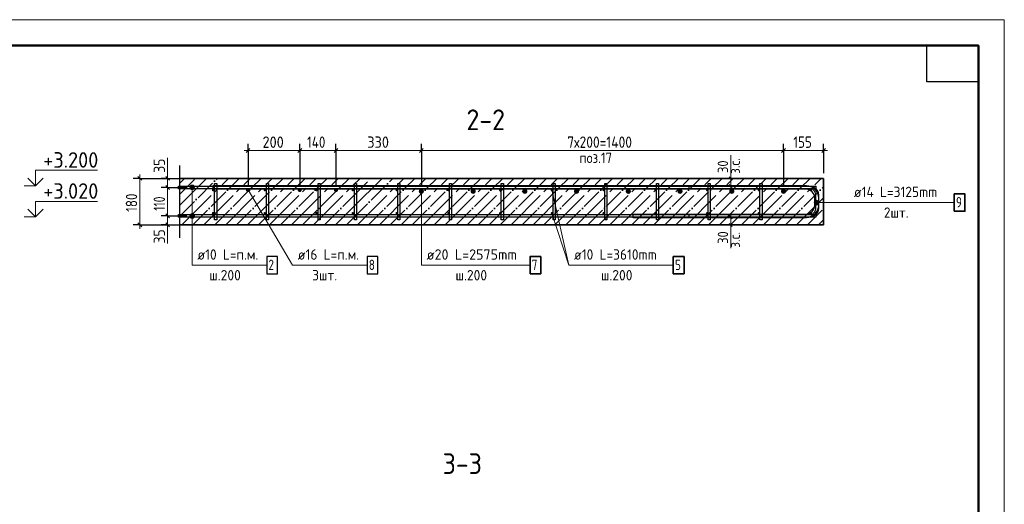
# Model space of a CAD drawing. Header units: millimetres. Extents: x -49773 to 2322955, y -3321 to 58485.
# Tile 100 of 256: x 430540 to 449570, y 48802 to 58163. Entities that reach past the tile are written whole.
import ezdxf

# ---------------------------------------------------------------- set-up
doc = ezdxf.new("R2010")
doc.units = ezdxf.units.MM
doc.linetypes.add('______11', pattern=[500, 400, -50, 0, -50])
doc.linetypes.add('______5', pattern=[1100, 800, -100, 100, -100])
for name, color, linetype, lineweight in [('Standard', 7, 'Continuous', 25), ('Арм.стержн. Арматура края', 96, 'Continuous', 35), ('Арм.стержн. вертикальными 1', 22, 'Continuous', 35), ('Арм.стержн.горизонт. 1', 180, 'Continuous', 35), ('Арм.стержн.горизонт. 2', 202, 'Continuous', 35), ('Высотная отметки_ общее', 7, 'Continuous', 13), ('Размерная линия_ общее', 7, 'Continuous', 13), ('Размерная линия_ общее_1', 7, 'Continuous', 13)]:
    doc.layers.add(name, color=color, linetype=linetype, lineweight=lineweight)
doc.layers.add('Арм.стержн. вертикальными 2', color=7, linetype='Continuous', lineweight=35, true_color=0x006e00)
doc.layers.add('Арм.стержн.Стяжки', color=7, linetype='Continuous', lineweight=35, true_color=0x501e0f)
doc.styles.add('ISOCPEUR', font='txt')

msp = doc.modelspace()

# ---------------------------------------------------------------- hatches: boundary and pattern name
at = {"layer": 'Арм.стержн. вертикальными 1', "linetype": 'Continuous', "lineweight": 50, "transparency": 33554687}
for points in [[(434302.7, 54873.7), (434300.8, 54883.3), (434295.4, 54891.4), (434287.3, 54896.8), (434277.7, 54898.7), (434268.1, 54896.8), (434260, 54891.4), (434254.6, 54883.3), (434252.7, 54873.7), (434254.6, 54864.2), (434260, 54856), (434268.1, 54850.6), (434277.7, 54848.7), (434287.3, 54850.6), (434295.4, 54856), (434300.8, 54864.2)], [(435302.7, 54873.7), (435300.8, 54883.3), (435295.4, 54891.4), (435287.3, 54896.8), (435277.7, 54898.7), (435268.1, 54896.8), (435260, 54891.4), (435254.6, 54883.3), (435252.7, 54873.7), (435254.6, 54864.2), (435260, 54856.1), (435268.1, 54850.6), (435277.7, 54848.7), (435287.3, 54850.6), (435295.4, 54856.1), (435300.8, 54864.2)], [(436302.7, 54873.7), (436300.8, 54883.3), (436295.4, 54891.4), (436287.3, 54896.8), (436277.7, 54898.7), (436268.1, 54896.8), (436260, 54891.4), (436254.6, 54883.3), (436252.7, 54873.7), (436254.6, 54864.2), (436260, 54856.1), (436268.1, 54850.6), (436277.7, 54848.7), (436287.3, 54850.6), (436295.4, 54856.1), (436300.8, 54864.2)], [(437002.7, 54873.7), (437000.8, 54883.3), (436995.4, 54891.4), (436987.3, 54896.8), (436977.7, 54898.7), (436968.1, 54896.8), (436960, 54891.4), (436954.6, 54883.3), (436952.7, 54873.7), (436954.6, 54864.2), (436960, 54856.1), (436968.1, 54850.6), (436977.7, 54848.7), (436987.3, 54850.6), (436995.4, 54856.1), (437000.8, 54864.2)], [(437852.7, 54873.7), (437850.8, 54883.3), (437845.4, 54891.4), (437837.3, 54896.8), (437827.7, 54898.7), (437818.1, 54896.8), (437810, 54891.4), (437804.6, 54883.3), (437802.7, 54873.7), (437804.6, 54864.2), (437810, 54856.1), (437818.1, 54850.6), (437827.7, 54848.7), (437837.3, 54850.6), (437845.4, 54856.1), (437850.8, 54864.2)], [(438852.7, 54873.7), (438850.8, 54883.3), (438845.4, 54891.4), (438837.3, 54896.8), (438827.7, 54898.7), (438818.1, 54896.8), (438810, 54891.4), (438804.6, 54883.3), (438802.7, 54873.7), (438804.6, 54864.2), (438810, 54856.1), (438818.1, 54850.6), (438827.7, 54848.7), (438837.3, 54850.6), (438845.4, 54856.1), (438850.8, 54864.2)], [(439852.7, 54873.7), (439850.8, 54883.3), (439845.4, 54891.4), (439837.3, 54896.8), (439827.7, 54898.7), (439818.1, 54896.8), (439810, 54891.4), (439804.6, 54883.3), (439802.7, 54873.7), (439804.6, 54864.2), (439810, 54856.1), (439818.1, 54850.6), (439827.7, 54848.7), (439837.3, 54850.6), (439845.4, 54856.1), (439850.8, 54864.2)], [(440852.7, 54873.7), (440850.8, 54883.3), (440845.4, 54891.4), (440837.3, 54896.8), (440827.7, 54898.7), (440818.1, 54896.8), (440810, 54891.4), (440804.6, 54883.3), (440802.7, 54873.7), (440804.6, 54864.2), (440810, 54856.1), (440818.1, 54850.6), (440827.7, 54848.7), (440837.3, 54850.6), (440845.4, 54856.1), (440850.8, 54864.2)], [(441852.7, 54873.7), (441850.8, 54883.3), (441845.4, 54891.4), (441837.3, 54896.8), (441827.7, 54898.7), (441818.1, 54896.8), (441810, 54891.4), (441804.6, 54883.3), (441802.7, 54873.7), (441804.6, 54864.2), (441810, 54856.1), (441818.1, 54850.6), (441827.7, 54848.7), (441837.3, 54850.6), (441845.4, 54856.1), (441850.8, 54864.2)], [(442852.7, 54873.7), (442850.8, 54883.3), (442845.4, 54891.4), (442837.3, 54896.8), (442827.7, 54898.8), (442818.1, 54896.8), (442810, 54891.4), (442804.6, 54883.3), (442802.7, 54873.7), (442804.6, 54864.2), (442810, 54856.1), (442818.1, 54850.6), (442827.7, 54848.7), (442837.3, 54850.6), (442845.4, 54856.1), (442850.8, 54864.2)], [(443852.7, 54873.7), (443850.8, 54883.3), (443845.4, 54891.4), (443837.3, 54896.8), (443827.7, 54898.8), (443818.1, 54896.8), (443810, 54891.4), (443804.6, 54883.3), (443802.7, 54873.7), (443804.6, 54864.2), (443810, 54856.1), (443818.1, 54850.7), (443827.7, 54848.7), (443837.3, 54850.7), (443845.4, 54856.1), (443850.8, 54864.2)], [(444852.7, 54873.7), (444850.8, 54883.3), (444845.4, 54891.4), (444837.3, 54896.8), (444827.7, 54898.8), (444818.1, 54896.8), (444810, 54891.4), (444804.6, 54883.3), (444802.7, 54873.7), (444804.6, 54864.2), (444810, 54856.1), (444818.1, 54850.7), (444827.7, 54848.8), (444837.3, 54850.7), (444845.4, 54856.1), (444850.8, 54864.2)], [(445852.7, 54873.8), (445850.8, 54883.3), (445845.4, 54891.4), (445837.3, 54896.8), (445827.7, 54898.8), (445818.1, 54896.8), (445810, 54891.4), (445804.6, 54883.3), (445802.7, 54873.8), (445804.6, 54864.2), (445810, 54856.1), (445818.1, 54850.7), (445827.7, 54848.8), (445837.3, 54850.7), (445845.4, 54856.1), (445850.8, 54864.2)], [(434302.7, 54423.7), (434300.8, 54433.3), (434295.4, 54441.4), (434287.3, 54446.8), (434277.7, 54448.7), (434268.1, 54446.8), (434260, 54441.4), (434254.6, 54433.3), (434252.7, 54423.7), (434254.6, 54414.2), (434260, 54406), (434268.1, 54400.6), (434277.7, 54398.7), (434287.3, 54400.6), (434295.4, 54406), (434300.8, 54414.2)], [(435302.7, 54423.7), (435300.8, 54433.3), (435295.4, 54441.4), (435287.3, 54446.8), (435277.7, 54448.7), (435268.1, 54446.8), (435260, 54441.4), (435254.6, 54433.3), (435252.7, 54423.7), (435254.6, 54414.2), (435260, 54406.1), (435268.1, 54400.6), (435277.7, 54398.7), (435287.3, 54400.6), (435295.4, 54406.1), (435300.8, 54414.2)], [(436302.7, 54423.7), (436300.8, 54433.3), (436295.4, 54441.4), (436287.3, 54446.8), (436277.7, 54448.7), (436268.1, 54446.8), (436260, 54441.4), (436254.6, 54433.3), (436252.7, 54423.7), (436254.6, 54414.2), (436260, 54406.1), (436268.1, 54400.6), (436277.7, 54398.7), (436287.3, 54400.6), (436295.4, 54406.1), (436300.8, 54414.2)], [(437002.7, 54423.7), (437000.8, 54433.3), (436995.4, 54441.4), (436987.3, 54446.8), (436977.7, 54448.7), (436968.1, 54446.8), (436960, 54441.4), (436954.6, 54433.3), (436952.7, 54423.7), (436954.6, 54414.2), (436960, 54406.1), (436968.1, 54400.6), (436977.7, 54398.7), (436987.3, 54400.6), (436995.4, 54406.1), (437000.8, 54414.2)], [(437852.7, 54423.7), (437850.8, 54433.3), (437845.4, 54441.4), (437837.3, 54446.8), (437827.7, 54448.7), (437818.1, 54446.8), (437810, 54441.4), (437804.6, 54433.3), (437802.7, 54423.7), (437804.6, 54414.2), (437810, 54406.1), (437818.1, 54400.6), (437827.7, 54398.7), (437837.3, 54400.6), (437845.4, 54406.1), (437850.8, 54414.2)], [(438852.7, 54423.7), (438850.8, 54433.3), (438845.4, 54441.4), (438837.3, 54446.8), (438827.7, 54448.7), (438818.1, 54446.8), (438810, 54441.4), (438804.6, 54433.3), (438802.7, 54423.7), (438804.6, 54414.2), (438810, 54406.1), (438818.1, 54400.6), (438827.7, 54398.7), (438837.3, 54400.6), (438845.4, 54406.1), (438850.8, 54414.2)], [(439852.7, 54423.7), (439850.8, 54433.3), (439845.4, 54441.4), (439837.3, 54446.8), (439827.7, 54448.7), (439818.1, 54446.8), (439810, 54441.4), (439804.6, 54433.3), (439802.7, 54423.7), (439804.6, 54414.2), (439810, 54406.1), (439818.1, 54400.6), (439827.7, 54398.7), (439837.3, 54400.6), (439845.4, 54406.1), (439850.8, 54414.2)], [(440852.7, 54423.7), (440850.8, 54433.3), (440845.4, 54441.4), (440837.3, 54446.8), (440827.7, 54448.7), (440818.1, 54446.8), (440810, 54441.4), (440804.6, 54433.3), (440802.7, 54423.7), (440804.6, 54414.2), (440810, 54406.1), (440818.1, 54400.6), (440827.7, 54398.7), (440837.3, 54400.6), (440845.4, 54406.1), (440850.8, 54414.2)], [(441852.7, 54423.7), (441850.8, 54433.3), (441845.4, 54441.4), (441837.3, 54446.8), (441827.7, 54448.7), (441818.1, 54446.8), (441810, 54441.4), (441804.6, 54433.3), (441802.7, 54423.7), (441804.6, 54414.2), (441810, 54406.1), (441818.1, 54400.6), (441827.7, 54398.7), (441837.3, 54400.6), (441845.4, 54406.1), (441850.8, 54414.2)], [(442852.7, 54423.7), (442850.8, 54433.3), (442845.4, 54441.4), (442837.3, 54446.8), (442827.7, 54448.7), (442818.1, 54446.8), (442810, 54441.4), (442804.6, 54433.3), (442802.7, 54423.7), (442804.6, 54414.2), (442810, 54406.1), (442818.1, 54400.6), (442827.7, 54398.7), (442837.3, 54400.6), (442845.4, 54406.1), (442850.8, 54414.2)], [(443852.7, 54423.7), (443850.8, 54433.3), (443845.4, 54441.4), (443837.3, 54446.8), (443827.7, 54448.7), (443818.1, 54446.8), (443810, 54441.4), (443804.6, 54433.3), (443802.7, 54423.7), (443804.6, 54414.2), (443810, 54406.1), (443818.1, 54400.6), (443827.7, 54398.8), (443837.3, 54400.6), (443845.4, 54406.1), (443850.8, 54414.2)], [(444852.7, 54423.8), (444850.8, 54433.3), (444845.4, 54441.4), (444837.3, 54446.8), (444827.7, 54448.7), (444818.1, 54446.8), (444810, 54441.4), (444804.6, 54433.3), (444802.7, 54423.8), (444804.6, 54414.2), (444810, 54406.1), (444818.1, 54400.6), (444827.7, 54398.8), (444837.3, 54400.6), (444845.4, 54406.1), (444850.8, 54414.2)], [(445852.7, 54423.8), (445850.8, 54433.3), (445845.4, 54441.4), (445837.3, 54446.8), (445827.7, 54448.8), (445818.1, 54446.8), (445810, 54441.4), (445804.6, 54433.3), (445802.7, 54423.8), (445804.6, 54414.2), (445810, 54406.1), (445818.1, 54400.7), (445827.7, 54398.8), (445837.3, 54400.7), (445845.4, 54406.1), (445850.8, 54414.2)]]:
    msp.add_hatch(color=4, dxfattribs=at).paths.add_polyline_path(points)
at = {"layer": 'Арм.стержн. вертикальными 2', "linetype": 'Continuous', "lineweight": 50, "transparency": 33554687}
for points in [[(434992.7, 54873.7), (434989.6, 54889), (434981, 54902), (434968, 54910.7), (434952.7, 54913.7), (434937.4, 54910.7), (434924.4, 54902), (434915.7, 54889), (434912.7, 54873.7), (434915.7, 54858.4), (434924.4, 54845.4), (434937.4, 54836.8), (434952.7, 54833.7), (434968, 54836.8), (434981, 54845.4), (434989.6, 54858.4)], [(435992.7, 54873.7), (435989.6, 54889), (435981, 54902), (435968, 54910.7), (435952.7, 54913.7), (435937.4, 54910.7), (435924.4, 54902), (435915.7, 54889), (435912.7, 54873.7), (435915.7, 54858.4), (435924.4, 54845.4), (435937.4, 54836.8), (435952.7, 54833.7), (435968, 54836.8), (435981, 54845.4), (435989.6, 54858.4)], [(436692.7, 54873.7), (436689.7, 54889), (436681, 54902), (436668, 54910.7), (436652.7, 54913.7), (436637.4, 54910.7), (436624.4, 54902), (436615.8, 54889), (436612.7, 54873.7), (436615.8, 54858.4), (436624.4, 54845.4), (436637.4, 54836.8), (436652.7, 54833.7), (436668, 54836.8), (436681, 54845.4), (436689.7, 54858.4)], [(438352.7, 54848.7), (438348.9, 54867.9), (438338.1, 54884.1), (438321.8, 54894.9), (438302.7, 54898.7), (438283.6, 54894.9), (438267.4, 54884.1), (438256.5, 54867.9), (438252.7, 54848.7), (438256.5, 54829.6), (438267.4, 54813.4), (438283.6, 54802.5), (438302.7, 54798.7), (438321.8, 54802.5), (438338.1, 54813.4), (438348.9, 54829.6)], [(439352.7, 54848.7), (439348.9, 54867.9), (439338.1, 54884.1), (439321.8, 54894.9), (439302.7, 54898.7), (439283.6, 54894.9), (439267.4, 54884.1), (439256.5, 54867.9), (439252.7, 54848.7), (439256.5, 54829.6), (439267.4, 54813.4), (439283.6, 54802.5), (439302.7, 54798.7), (439321.8, 54802.5), (439338.1, 54813.4), (439348.9, 54829.6)], [(440352.7, 54848.7), (440348.9, 54867.9), (440338.1, 54884.1), (440321.8, 54894.9), (440302.7, 54898.7), (440283.6, 54894.9), (440267.4, 54884.1), (440256.5, 54867.9), (440252.7, 54848.7), (440256.5, 54829.6), (440267.4, 54813.4), (440283.6, 54802.5), (440302.7, 54798.7), (440321.8, 54802.5), (440338.1, 54813.4), (440348.9, 54829.6)], [(441352.7, 54848.7), (441348.9, 54867.9), (441338.1, 54884.1), (441321.8, 54894.9), (441302.7, 54898.7), (441283.6, 54894.9), (441267.4, 54884.1), (441256.5, 54867.9), (441252.7, 54848.7), (441256.5, 54829.6), (441267.4, 54813.4), (441283.6, 54802.5), (441302.7, 54798.7), (441321.8, 54802.5), (441338.1, 54813.4), (441348.9, 54829.6)], [(442352.7, 54848.7), (442348.9, 54867.9), (442338.1, 54884.1), (442321.8, 54894.9), (442302.7, 54898.7), (442283.6, 54894.9), (442267.4, 54884.1), (442256.5, 54867.9), (442252.7, 54848.7), (442256.5, 54829.6), (442267.4, 54813.4), (442283.6, 54802.5), (442302.7, 54798.7), (442321.8, 54802.5), (442338.1, 54813.4), (442348.9, 54829.6)], [(443352.7, 54848.7), (443348.9, 54867.9), (443338.1, 54884.1), (443321.8, 54894.9), (443302.7, 54898.8), (443283.6, 54894.9), (443267.4, 54884.1), (443256.5, 54867.9), (443252.7, 54848.7), (443256.5, 54829.6), (443267.4, 54813.4), (443283.6, 54802.5), (443302.7, 54798.8), (443321.8, 54802.5), (443338.1, 54813.4), (443348.9, 54829.6)], [(444352.7, 54848.7), (444348.9, 54867.9), (444338.1, 54884.1), (444321.8, 54894.9), (444302.7, 54898.8), (444283.6, 54894.9), (444267.4, 54884.1), (444256.5, 54867.9), (444252.7, 54848.7), (444256.5, 54829.6), (444267.4, 54813.4), (444283.6, 54802.5), (444302.7, 54798.8), (444321.8, 54802.5), (444338.1, 54813.4), (444348.9, 54829.6)], [(445352.7, 54848.8), (445348.9, 54867.9), (445338.1, 54884.1), (445321.8, 54894.9), (445302.7, 54898.8), (445283.6, 54894.9), (445267.4, 54884.1), (445256.5, 54867.9), (445252.7, 54848.8), (445256.5, 54829.6), (445267.4, 54813.4), (445283.6, 54802.6), (445302.7, 54798.8), (445321.8, 54802.6), (445338.1, 54813.4), (445348.9, 54829.6)]]:
    msp.add_hatch(color=7, dxfattribs=at).paths.add_polyline_path(points)
at = {"layer": 'Арм.стержн.горизонт. 1', "linetype": 'Continuous', "lineweight": 13, "transparency": 33554687}
for points in [[(433828.5, 54923.7), (433918.5, 54923.7), (433912.2, 54946.2)], [(433828.5, 54923.7), (433912.2, 54946.2), (433834.8, 54946.2)], [(433828.5, 54923.7), (433918.5, 54923.7), (433912.2, 54946.2)], [(433828.5, 54923.7), (433912.2, 54946.2), (433834.8, 54946.2)], [(433834.8, 54901.2), (433918.5, 54923.7), (433828.5, 54923.7)], [(433834.8, 54901.2), (433918.5, 54923.7), (433828.5, 54923.7)], [(433834.8, 54946.2), (433912.2, 54946.2), (433896, 54962.4)], [(433834.8, 54946.2), (433896, 54962.4), (433851, 54962.4)], [(433834.8, 54946.2), (433912.2, 54946.2), (433896, 54962.4)], [(433834.8, 54946.2), (433896, 54962.4), (433851, 54962.4)], [(433834.8, 54901.2), (433912.2, 54901.2), (433918.5, 54923.7)], [(433834.8, 54901.2), (433912.2, 54901.2), (433918.5, 54923.7)], [(433851, 54885), (433912.2, 54901.2), (433834.8, 54901.2)], [(433851, 54885), (433912.2, 54901.2), (433834.8, 54901.2)], [(433851, 54962.4), (433896, 54962.4), (433873.5, 54968.7)], [(433851, 54962.4), (433896, 54962.4), (433873.5, 54968.7)], [(433851, 54885), (433896, 54885), (433912.2, 54901.2)], [(433851, 54885), (433896, 54885), (433912.2, 54901.2)], [(433896, 54885), (433851, 54885), (433873.5, 54878.7)], [(433896, 54885), (433851, 54885), (433873.5, 54878.7)], [(433828.5, 54373.7), (433918.5, 54373.7), (433912.2, 54396.2)], [(433828.5, 54373.7), (433912.2, 54396.2), (433834.8, 54396.2)], [(433828.5, 54373.7), (433918.5, 54373.7), (433912.2, 54396.2)], [(433828.5, 54373.7), (433912.2, 54396.2), (433834.8, 54396.2)], [(433834.8, 54351.2), (433918.5, 54373.7), (433828.5, 54373.7)], [(433834.8, 54351.2), (433918.5, 54373.7), (433828.5, 54373.7)], [(433834.8, 54396.2), (433912.2, 54396.2), (433896, 54412.4)], [(433834.8, 54396.2), (433896, 54412.4), (433851, 54412.4)], [(433834.8, 54396.2), (433912.2, 54396.2), (433896, 54412.4)], [(433834.8, 54396.2), (433896, 54412.4), (433851, 54412.4)], [(433834.8, 54351.2), (433912.2, 54351.2), (433918.5, 54373.7)], [(433834.8, 54351.2), (433912.2, 54351.2), (433918.5, 54373.7)], [(433851, 54335), (433912.2, 54351.2), (433834.8, 54351.2)], [(433851, 54335), (433912.2, 54351.2), (433834.8, 54351.2)], [(433851, 54412.4), (433896, 54412.4), (433873.5, 54418.7)], [(433851, 54412.4), (433896, 54412.4), (433873.5, 54418.7)], [(433851, 54335), (433896, 54335), (433912.2, 54351.2)], [(433851, 54335), (433896, 54335), (433912.2, 54351.2)], [(433896, 54335), (433851, 54335), (433873.5, 54328.7)], [(433896, 54335), (433851, 54335), (433873.5, 54328.7)]]:
    msp.add_hatch(color=7, dxfattribs=at).paths.add_polyline_path(points)
at = {"layer": 'Арм.стержн.горизонт. 2', "linetype": 'Continuous', "lineweight": 13, "transparency": 33554687}
for points in [[(445904, 54607.8), (445904, 54652.8), (445897.7, 54630.3)], [(445904, 54607.8), (445904, 54652.8), (445897.7, 54630.3)], [(445920.2, 54591.6), (445920.2, 54669), (445904, 54652.8)], [(445920.2, 54591.6), (445920.2, 54669), (445904, 54652.8)], [(445920.2, 54591.6), (445904, 54652.8), (445904, 54607.8)], [(445920.2, 54591.6), (445904, 54652.8), (445904, 54607.8)], [(445942.7, 54585.3), (445942.7, 54675.3), (445920.2, 54669)], [(445942.7, 54585.3), (445942.7, 54675.3), (445920.2, 54669)], [(445942.7, 54585.3), (445920.2, 54669), (445920.2, 54591.6)], [(445942.7, 54585.3), (445920.2, 54669), (445920.2, 54591.6)], [(445965.2, 54591.6), (445965.2, 54669), (445942.7, 54675.3)], [(445965.2, 54591.6), (445942.7, 54675.3), (445942.7, 54585.3)], [(445965.2, 54591.6), (445965.2, 54669), (445942.7, 54675.3)], [(445965.2, 54591.6), (445942.7, 54675.3), (445942.7, 54585.3)], [(445981.4, 54607.8), (445981.4, 54652.8), (445965.2, 54669)], [(445981.4, 54607.8), (445965.2, 54669), (445965.2, 54591.6)], [(445981.4, 54607.8), (445981.4, 54652.8), (445965.2, 54669)], [(445981.4, 54607.8), (445965.2, 54669), (445965.2, 54591.6)], [(445981.4, 54652.8), (445981.4, 54607.8), (445987.7, 54630.3)], [(445981.4, 54652.8), (445981.4, 54607.8), (445987.7, 54630.3)]]:
    msp.add_hatch(color=7, dxfattribs=at).paths.add_polyline_path(points)

# ---------------------------------------------------------------- linework, layer by layer
at = {"layer": 'Standard', "color": 7, "linetype": 'Continuous', "lineweight": 13, "transparency": 33554687}
for p, q in [((444281.1, 55098.7), (444281.1, 55548.7)), ((440827.7, 54873.7), (441152.7, 53420.7)), ((444281.1, 54198.7), (444281.1, 53748.7))]:
    msp.add_line(p, q, dxfattribs=at)
at = {"layer": 'Standard', "color": 7, "linetype": 'Continuous', "lineweight": 25, "transparency": 33554687}
msp.add_line((433632.5, 53948.7), (433632.5, 55348.7), dxfattribs=at)
at = {"layer": 'Standard', "color": 253, "linetype": '______11', "lineweight": 35, "true_color": 0xababab, "transparency": 33554687}
for p, q in [((433632.5, 54795), (433936.2, 55098.7)), ((433632.5, 54370.7), (434360.4, 55098.7)), ((433884.7, 54198.7), (434784.7, 55098.7)), ((434308.9, 54198.7), (435209, 55098.7)), ((434733.2, 54198.7), (435633.2, 55098.7)), ((435157.5, 54198.7), (436057.5, 55098.7)), ((435581.7, 54198.7), (436481.7, 55098.7)), ((436006, 54198.7), (436906, 55098.7)), ((436977.7, 54746.1), (437330.3, 55098.7)), ((436977.7, 54321.8), (437754.5, 55098.7)), ((437278.8, 54198.7), (438178.8, 55098.7)), ((437703.1, 54198.7), (438603.1, 55098.7)), ((438127.3, 54198.7), (439027.3, 55098.7)), ((438551.6, 54198.7), (439451.6, 55098.7)), ((438975.9, 54198.7), (439875.9, 55098.7)), ((439400.1, 54198.7), (440300.1, 55098.7)), ((439824.4, 54198.7), (440724.4, 55098.7)), ((440248.7, 54198.7), (441148.6, 55098.7)), ((440672.9, 54198.7), (441572.9, 55098.7)), ((441097.2, 54198.7), (441997.2, 55098.7)), ((441521.4, 54198.7), (442421.4, 55098.7)), ((441945.7, 54198.7), (442845.7, 55098.7)), ((442370, 54198.7), (443270, 55098.7)), ((442794.2, 54198.7), (443694.2, 55098.7)), ((443218.5, 54198.7), (444118.5, 55098.7)), ((443642.8, 54198.7), (444542.8, 55098.7)), ((444067, 54198.7), (444967, 55098.7)), ((444491.3, 54198.7), (445391.3, 55098.7)), ((444915.6, 54198.7), (445815.6, 55098.7)), ((445339.8, 54198.7), (446077.7, 54936.6)), ((436430.3, 54198.7), (436977.7, 54746.1)), ((445764.1, 54198.7), (446077.7, 54512.3)), ((436854.5, 54198.7), (436977.7, 54321.8))]:
    msp.add_line(p, q, dxfattribs=at)
at = {"layer": 'Standard', "color": 253, "linetype": '______5', "lineweight": 35, "true_color": 0xababab, "transparency": 33554687}
for p, q in [((433632.5, 55007.2), (433724, 55098.7)), ((433632.5, 54582.9), (434148.3, 55098.7)), ((433672.6, 54198.7), (434572.6, 55098.7)), ((434096.8, 54198.7), (434996.8, 55098.7)), ((434521.1, 54198.7), (435421.1, 55098.7)), ((434945.3, 54198.7), (435845.3, 55098.7)), ((435369.6, 54198.7), (436269.6, 55098.7)), ((435793.9, 54198.7), (436693.9, 55098.7)), ((436977.7, 54958.2), (437118.1, 55098.7)), ((436977.7, 54534), (437542.4, 55098.7)), ((437066.7, 54198.7), (437966.7, 55098.7)), ((437490.9, 54198.7), (438390.9, 55098.7)), ((437915.2, 54198.7), (438815.2, 55098.7)), ((438339.5, 54198.7), (439239.5, 55098.7)), ((438763.7, 54198.7), (439663.7, 55098.7)), ((439188, 54198.7), (440088, 55098.7)), ((439612.2, 54198.7), (440512.2, 55098.7)), ((440036.5, 54198.7), (440936.5, 55098.7)), ((440460.8, 54198.7), (441360.8, 55098.7)), ((440885, 54198.7), (441785, 55098.7)), ((441309.3, 54198.7), (442209.3, 55098.7)), ((441733.6, 54198.7), (442633.6, 55098.7)), ((442157.8, 54198.7), (443057.8, 55098.7)), ((442582.1, 54198.7), (443482.1, 55098.7)), ((443006.4, 54198.7), (443906.4, 55098.7)), ((443430.6, 54198.7), (444330.6, 55098.7)), ((443854.9, 54198.7), (444754.9, 55098.7)), ((444279.2, 54198.7), (445179.2, 55098.7)), ((444703.4, 54198.7), (445603.4, 55098.7)), ((445127.7, 54198.7), (446027.7, 55098.7)), ((436218.1, 54198.7), (436977.7, 54958.2)), ((445551.9, 54198.7), (446077.7, 54724.4)), ((436642.4, 54198.7), (436977.7, 54534)), ((445976.2, 54198.7), (446077.7, 54300.2))]:
    msp.add_line(p, q, dxfattribs=at)
at = {"layer": 'Standard', "color": 7, "linetype": 'Continuous', "lineweight": 35, "transparency": 33554687}
for p, q in [((436977.7, 55098.7), (433632.5, 55098.7)), ((446077.7, 55098.7), (436977.7, 55098.7)), ((446077.7, 54198.7), (446077.7, 55098.7)), ((433632.5, 54198.7), (436977.7, 54198.7)), ((436977.7, 54198.7), (446077.7, 54198.7))]:
    msp.add_line(p, q, dxfattribs=at)
at = {"layer": 'Standard', "color": 7, "linetype": 'Continuous', "lineweight": 13, "transparency": 33554687}
msp.add_lwpolyline([(407569.7, -1236.7), (449569.7, -1236.7), (449569.7, 58163.3), (407569.7, 58163.3), (407569.7, -1236.7)], close=True, dxfattribs=at)
at = {"layer": 'Standard', "color": 7, "linetype": 'Continuous', "lineweight": 50, "transparency": 33554687}
msp.add_lwpolyline([(409569.7, 57663.3), (449069.7, 57663.3), (449069.7, -736.7), (409569.7, -736.7), (409569.7, 57663.3)], close=True, dxfattribs=at)
at = {"layer": 'Standard', "color": 7, "linetype": 'Continuous', "lineweight": 25, "transparency": 33554687}
msp.add_lwpolyline([(449069.7, 57663.3), (449069.7, 56963.3), (448069.7, 56963.3), (448069.7, 57663.3), (449069.7, 57663.3)], close=True, dxfattribs=at)
at = {"layer": 'Арм.стержн. Арматура края', "color": 4, "linetype": 'Continuous', "lineweight": 25, "transparency": 33554687}
msp.add_lwpolyline([(443477.7, 54398.8), (445807.5, 54398.8), (445830.1, 54401.9), (445853, 54409.4), (445874, 54421.2), (445891, 54435.4), (445905.3, 54452.5), (445917, 54473.5), (445924.6, 54496.4), (445927.7, 54518.9), (445927.7, 54778.6), (445924.6, 54801.2), (445917, 54824), (445905.3, 54845), (445891, 54862.1), (445874, 54876.3), (445853, 54888.1), (445830.1, 54895.6), (445807.5, 54898.8), (443477.7, 54898.8), (443477.7, 54948.7), (445811, 54948.8), (445841.5, 54944.5), (445873.2, 54934), (445902.5, 54917.7), (445926.5, 54897.6), (445946.6, 54873.5), (445963, 54844.3), (445973.5, 54812.5), (445977.7, 54782), (445977.7, 54515.5), (445973.5, 54485), (445963, 54453.2), (445946.6, 54424), (445926.5, 54399.9), (445902.5, 54379.8), (445873.2, 54363.5), (445841.5, 54353), (445811, 54348.8), (443477.7, 54348.7), (443477.7, 54398.8)], dxfattribs=at)
msp.add_lwpolyline([(443477.7, 54398.8), (445807.5, 54398.8), (445830.1, 54401.9), (445853, 54409.4), (445874, 54421.2), (445891, 54435.4), (445905.3, 54452.5), (445917, 54473.5), (445924.6, 54496.4), (445927.7, 54518.9), (445927.7, 54778.6), (445924.6, 54801.2), (445917, 54824), (445905.3, 54845), (445891, 54862.1), (445874, 54876.3), (445853, 54888.1), (445830.1, 54895.6), (445807.5, 54898.8), (443477.7, 54898.8), (443477.7, 54948.7), (445811, 54948.8), (445841.5, 54944.5), (445873.2, 54934), (445902.5, 54917.7), (445926.5, 54897.6), (445946.6, 54873.5), (445963, 54844.3), (445973.5, 54812.5), (445977.7, 54782), (445977.7, 54515.5), (445973.5, 54485), (445963, 54453.2), (445946.6, 54424), (445926.5, 54399.9), (445902.5, 54379.8), (445873.2, 54363.5), (445841.5, 54353), (445811, 54348.8), (443477.7, 54348.7), (443477.7, 54398.8)], dxfattribs=at)
at = {"layer": 'Арм.стержн. вертикальными 1', "color": 7, "linetype": 'Continuous', "lineweight": 13, "transparency": 33554687}
for q in [(440827.7, 54423.7), (443172.7, 53420.7)]:
    msp.add_line((441152.7, 53420.7), q, dxfattribs=at)
at = {"layer": 'Арм.стержн. вертикальными 1', "color": 7, "linetype": 'Continuous', "lineweight": 35, "transparency": 33554687}
msp.add_lwpolyline([(443172.7, 53254.1), (443379.4, 53254.1), (443379.4, 53587.4), (443172.7, 53587.4), (443172.7, 53254.1)], dxfattribs=at)
at = {"layer": 'Арм.стержн. вертикальными 2', "color": 7, "linetype": 'Continuous', "lineweight": 13, "transparency": 33554687}
for p, q in [((435813.5, 53420.7), (434952.7, 54873.7)), ((438302.7, 53420.7), (438302.7, 54848.7)), ((435813.5, 53420.7), (437253.5, 53420.7)), ((438302.7, 53420.7), (440402.7, 53420.7))]:
    msp.add_line(p, q, dxfattribs=at)
at = {"layer": 'Арм.стержн. вертикальными 2', "color": 7, "linetype": 'Continuous', "lineweight": 25, "transparency": 33554687}
msp.add_lwpolyline([(437253.5, 53254.1), (437460.2, 53254.1), (437460.2, 53587.4), (437253.5, 53587.4), (437253.5, 53254.1)], dxfattribs=at)
at = {"layer": 'Арм.стержн. вертикальными 2', "color": 7, "linetype": 'Continuous', "lineweight": 35, "transparency": 33554687}
msp.add_lwpolyline([(440402.7, 53254.1), (440609.4, 53254.1), (440609.4, 53587.4), (440402.7, 53587.4), (440402.7, 53254.1)], dxfattribs=at)
at = {"layer": 'Арм.стержн.горизонт. 1', "color": 7, "linetype": 'Continuous', "lineweight": 13, "transparency": 33554687}
for p, q in [((433828.5, 54923.7), (433828.5, 54923.7)), ((433828.5, 54923.7), (433828.5, 54923.7)), ((433873.5, 54968.7), (433873.5, 54968.7)), ((433873.5, 54968.7), (433873.5, 54968.7)), ((433873.5, 53420.7), (433873.5, 54923.7)), ((433873.5, 53420.7), (433873.5, 54923.7)), ((433873.5, 54878.7), (433873.5, 54878.7)), ((433873.5, 54878.7), (433873.5, 54878.7)), ((433918.5, 54923.7), (433918.5, 54923.7)), ((433918.5, 54923.7), (433918.5, 54923.7)), ((433828.5, 54373.7), (433828.5, 54373.7)), ((433828.5, 54373.7), (433828.5, 54373.7)), ((433873.5, 54418.7), (433873.5, 54418.7)), ((433873.5, 54418.7), (433873.5, 54418.7)), ((433873.5, 53420.7), (433873.5, 54373.7)), ((433873.5, 53420.7), (433873.5, 54373.7)), ((433873.5, 54328.7), (433873.5, 54328.7)), ((433873.5, 54328.7), (433873.5, 54328.7)), ((433918.5, 54373.7), (433918.5, 54373.7)), ((433918.5, 54373.7), (433918.5, 54373.7)), ((433873.5, 53420.7), (435313.5, 53420.7))]:
    msp.add_line(p, q, dxfattribs=at)
at = {"layer": 'Арм.стержн.горизонт. 1', "color": 4, "linetype": 'Continuous', "lineweight": 25, "transparency": 33554687}
for points in [[(433607.5, 54948.7), (445927.7, 54948.8), (445927.7, 54898.8), (433607.5, 54898.7), (433607.5, 54948.7)], [(433607.5, 54948.7), (445927.7, 54948.8), (445927.7, 54898.8), (433607.5, 54898.7), (433607.5, 54948.7)], [(433607.5, 54398.7), (445927.7, 54398.8), (445927.7, 54348.8), (433607.5, 54348.7), (433607.5, 54398.7)], [(433607.5, 54398.7), (445927.7, 54398.8), (445927.7, 54348.8), (433607.5, 54348.7), (433607.5, 54398.7)]]:
    msp.add_lwpolyline(points, dxfattribs=at)
at = {"layer": 'Арм.стержн.горизонт. 1', "color": 7, "linetype": 'Continuous', "lineweight": 25, "transparency": 33554687}
msp.add_lwpolyline([(435313.5, 53254.1), (435520.2, 53254.1), (435520.2, 53587.4), (435313.5, 53587.4), (435313.5, 53254.1)], dxfattribs=at)
at = {"layer": 'Арм.стержн.горизонт. 1', "color": 7, "linetype": 'Continuous', "lineweight": 13, "transparency": 33554687}
for centre in [(433873.5, 54923.7), (433873.5, 54923.7), (433873.5, 54373.7), (433873.5, 54373.7)]:
    msp.add_circle(centre, 45, dxfattribs=at)
at = {"layer": 'Арм.стержн.горизонт. 2', "color": 7, "linetype": 'Continuous', "lineweight": 13, "transparency": 33554687}
for p, q in [((445897.7, 54630.3), (445897.7, 54630.3)), ((445897.7, 54630.3), (445897.7, 54630.3)), ((445942.7, 54675.3), (445942.7, 54675.3)), ((445942.7, 54675.3), (445942.7, 54675.3)), ((446562, 54630.3), (445942.7, 54630.3)), ((446562, 54630.3), (445942.7, 54630.3)), ((445987.7, 54630.3), (445987.7, 54630.3)), ((445987.7, 54630.3), (445987.7, 54630.3)), ((446562, 54630.3), (448602.1, 54630.3)), ((445942.7, 54585.3), (445942.7, 54585.3)), ((445942.7, 54585.3), (445942.7, 54585.3))]:
    msp.add_line(p, q, dxfattribs=at)
at = {"layer": 'Арм.стержн.горизонт. 2', "color": 211, "linetype": 'Continuous', "lineweight": 25, "true_color": 0xff54ff, "transparency": 33554687}
msp.add_lwpolyline([(442397.7, 54408.7), (445739.4, 54408.7), (445771.1, 54413.2), (445803.1, 54423.7), (445832.5, 54440.2), (445856.4, 54460.1), (445876.3, 54484), (445892.7, 54513.3), (445903.3, 54545.4), (445907.7, 54577), (445907.7, 54720.5), (445903.3, 54752.1), (445892.7, 54784.2), (445876.3, 54813.5), (445856.4, 54837.4), (445832.5, 54857.3), (445803.1, 54873.8), (445771.1, 54884.4), (445739.4, 54888.7), (434277.7, 54888.7), (434277.7, 54958.7), (445744.3, 54958.8), (445787, 54952.8), (445831.4, 54938.2), (445872.4, 54915.2), (445906.1, 54887.1), (445934.2, 54853.4), (445957.1, 54812.5), (445971.8, 54768), (445977.7, 54725.3), (445977.7, 54572.2), (445971.8, 54529.5), (445957.1, 54485), (445934.2, 54444.1), (445906.1, 54410.4), (445872.4, 54382.3), (445831.4, 54359.3), (445787, 54344.7), (445744.3, 54338.8), (442397.7, 54338.7), (442397.7, 54408.7)], dxfattribs=at)
msp.add_lwpolyline([(442397.7, 54408.7), (445739.4, 54408.7), (445771.1, 54413.2), (445803.1, 54423.7), (445832.5, 54440.2), (445856.4, 54460.1), (445876.3, 54484), (445892.7, 54513.3), (445903.3, 54545.4), (445907.7, 54577), (445907.7, 54720.5), (445903.3, 54752.1), (445892.7, 54784.2), (445876.3, 54813.5), (445856.4, 54837.4), (445832.5, 54857.3), (445803.1, 54873.8), (445771.1, 54884.4), (445739.4, 54888.7), (434277.7, 54888.7), (434277.7, 54958.7), (445744.3, 54958.8), (445787, 54952.8), (445831.4, 54938.2), (445872.4, 54915.2), (445906.1, 54887.1), (445934.2, 54853.4), (445957.1, 54812.5), (445971.8, 54768), (445977.7, 54725.3), (445977.7, 54572.2), (445971.8, 54529.5), (445957.1, 54485), (445934.2, 54444.1), (445906.1, 54410.4), (445872.4, 54382.3), (445831.4, 54359.3), (445787, 54344.7), (445744.3, 54338.8), (442397.7, 54338.7), (442397.7, 54408.7)], dxfattribs=at)
at = {"layer": 'Арм.стержн.горизонт. 2', "color": 7, "linetype": 'Continuous', "lineweight": 35, "transparency": 33554687}
msp.add_lwpolyline([(448602.1, 54463.6), (448808.7, 54463.6), (448808.7, 54797), (448602.1, 54797), (448602.1, 54463.6)], dxfattribs=at)
at = {"layer": 'Арм.стержн.горизонт. 2', "color": 7, "linetype": 'Continuous', "lineweight": 13, "transparency": 33554687}
msp.add_circle((445942.7, 54630.3), 45, dxfattribs=at)
msp.add_circle((445942.7, 54630.3), 45, dxfattribs=at)
at = {"layer": 'Арм.стержн.Стяжки', "color": 40, "linetype": 'Continuous', "lineweight": 25, "transparency": 33554687}
for points in [[(434307.7, 54298.7), (434307.7, 54998.7), (434347.7, 54998.7), (434347.7, 54298.7), (434307.7, 54298.7)], [(435307.7, 54298.7), (435307.7, 54998.7), (435347.7, 54998.7), (435347.7, 54298.7), (435307.7, 54298.7)], [(436307.7, 54298.7), (436307.7, 54998.7), (436347.7, 54998.7), (436347.7, 54298.7), (436307.7, 54298.7)], [(437007.7, 54298.7), (437007.7, 54998.7), (437047.7, 54998.7), (437047.7, 54298.7), (437007.7, 54298.7)], [(437847.7, 54298.7), (437847.7, 54998.7), (437887.7, 54998.7), (437887.7, 54298.7), (437847.7, 54298.7)], [(438847.7, 54298.7), (438847.7, 54998.7), (438887.7, 54998.7), (438887.7, 54298.7), (438847.7, 54298.7)], [(439847.7, 54298.7), (439847.7, 54998.7), (439887.7, 54998.7), (439887.7, 54298.7), (439847.7, 54298.7)], [(440847.7, 54298.7), (440847.7, 54998.7), (440887.7, 54998.7), (440887.7, 54298.7), (440847.7, 54298.7)], [(441847.7, 54298.7), (441847.7, 54998.7), (441887.7, 54998.7), (441887.7, 54298.7), (441847.7, 54298.7)], [(442847.7, 54298.7), (442847.7, 54998.7), (442887.7, 54998.7), (442887.7, 54298.7), (442847.7, 54298.7)], [(443847.7, 54298.7), (443847.7, 54998.7), (443887.7, 54998.7), (443887.7, 54298.7), (443847.7, 54298.7)], [(444847.7, 54298.7), (444847.7, 54998.7), (444887.7, 54998.7), (444887.7, 54298.7), (444847.7, 54298.7)]]:
    msp.add_lwpolyline(points, dxfattribs=at)
at = {"layer": 'Высотная отметки_ общее', "color": 7, "linetype": 'Continuous', "lineweight": 13, "transparency": 33554687}
for p, q in [((430845.5, 54953.9), (430845.5, 55253.9)), ((430845.5, 55253.9), (432045.5, 55253.9)), ((430845.5, 54953.9), (430695.5, 55103.9)), ((430845.5, 54953.9), (430995.5, 55103.9)), ((430845.5, 54953.9), (430625, 54953.9)), ((430845.5, 54953.9), (430845.5, 54953.9)), ((430845.5, 54953.9), (430845.5, 54953.9)), ((430845.5, 54953.9), (430845.5, 54953.9)), ((430845.5, 54953.9), (430845.5, 54953.9)), ((430845.5, 54353.9), (430845.5, 54653.9)), ((430845.5, 54653.9), (432045.5, 54653.9)), ((430845.5, 54353.9), (430695.5, 54503.9)), ((430845.5, 54353.9), (430995.5, 54503.9)), ((430845.5, 54353.9), (430625, 54353.9)), ((430845.5, 54353.9), (430845.5, 54353.9)), ((430845.5, 54353.9), (430845.5, 54353.9)), ((430845.5, 54353.9), (430845.5, 54353.9)), ((430845.5, 54353.9), (430845.5, 54353.9))]:
    msp.add_line(p, q, dxfattribs=at)
at = {"layer": 'Размерная линия_ общее', "color": 253, "linetype": 'Continuous', "lineweight": -3, "true_color": 0xa0a0a0, "transparency": 33554687}
for p, q in [((434952.7, 55637.8), (434952.7, 55762.8)), ((435952.7, 55637.8), (435952.7, 55762.8)), ((436652.7, 55637.8), (436652.7, 55762.8)), ((438302.7, 55637.8), (438302.7, 55762.8)), ((445302.7, 55637.8), (445302.7, 55762.8)), ((446077.7, 55637.8), (446077.7, 55762.8)), ((434952.7, 55637.8), (434952.7, 55512.8)), ((434952.7, 55637.8), (434952.7, 54973.7)), ((435952.7, 55637.8), (435952.7, 55512.8)), ((435952.7, 55637.8), (435952.7, 54973.7)), ((436652.7, 55637.8), (436652.7, 55512.8)), ((436652.7, 55637.8), (436652.7, 54973.7)), ((438302.7, 55637.8), (438302.7, 55512.8)), ((438302.7, 55637.8), (438302.7, 54948.7)), ((445302.7, 55637.8), (445302.7, 55512.8)), ((445302.7, 55637.8), (445302.7, 54948.8)), ((446077.7, 55637.8), (446077.7, 55512.8)), ((446077.7, 55637.8), (446077.7, 55198.8)), ((432860.8, 55098.7), (432735.8, 55098.7)), ((432860.8, 55098.7), (432985.8, 55098.7)), ((432860.8, 55098.7), (433746.4, 55098.7)), ((433398.6, 55098.7), (433273.6, 55098.7)), ((433398.6, 55098.7), (433523.6, 55098.7)), ((433398.6, 55098.7), (433788, 55098.7)), ((433398.6, 54923.7), (433273.6, 54923.7)), ((433398.6, 54923.7), (433523.6, 54923.7)), ((433398.6, 54923.7), (433774.3, 54923.7)), ((433398.6, 54373.7), (433273.6, 54373.7)), ((433398.6, 54373.7), (433523.6, 54373.7)), ((433398.6, 54373.7), (433767.4, 54373.7)), ((432860.8, 54198.7), (432735.8, 54198.7)), ((432860.8, 54198.7), (432985.8, 54198.7)), ((432860.8, 54198.7), (433760.1, 54198.7)), ((433398.6, 54198.7), (433273.6, 54198.7)), ((433398.6, 54198.7), (433523.6, 54198.7)), ((433398.6, 54198.7), (433777.7, 54198.7))]:
    msp.add_line(p, q, dxfattribs=at)
at = {"layer": 'Размерная линия_ общее', "color": 7, "linetype": 'Continuous', "lineweight": 13, "transparency": 33554687}
for p, q in [((434952.7, 55637.8), (434877.7, 55637.8)), ((434952.7, 55637.8), (435952.7, 55637.8)), ((435952.7, 55637.8), (436652.7, 55637.8)), ((436652.7, 55637.8), (438302.7, 55637.8)), ((438302.7, 55637.8), (445302.7, 55637.8)), ((445302.7, 55637.8), (446077.7, 55637.8)), ((446077.7, 55637.8), (446152.7, 55637.8)), ((433397.7, 55206), (433397.7, 55492)), ((433398.6, 55011.2), (433397.7, 55206)), ((432860.8, 55098.7), (432860.8, 55173.7)), ((433398.6, 55098.7), (433398.6, 55173.7)), ((433398.6, 54923.7), (433398.6, 55098.7)), ((433398.6, 54373.7), (433398.6, 54923.7)), ((433398.6, 54286.2), (433398.4, 54127.2)), ((433398.6, 54198.7), (433398.6, 54373.7)), ((432860.8, 54198.7), (432860.8, 54123.7)), ((433398.4, 54127.2), (433398.4, 53841.2)), ((433398.6, 54198.7), (433398.6, 54123.7))]:
    msp.add_line(p, q, dxfattribs=at)
at = {"layer": 'Размерная линия_ общее', "color": 7, "linetype": 'Continuous', "lineweight": 25, "transparency": 33554687}
for p, q in [((434915.2, 55600.2), (434990.2, 55675.3)), ((435915.2, 55600.2), (435990.2, 55675.3)), ((436615.2, 55600.2), (436690.2, 55675.3)), ((438265.2, 55600.2), (438340.2, 55675.3)), ((445265.2, 55600.2), (445340.2, 55675.3)), ((446040.2, 55600.2), (446115.2, 55675.3)), ((432898.3, 55061.2), (432823.3, 55136.2)), ((433436.1, 55061.2), (433361.1, 55136.2)), ((433436.1, 54886.2), (433361.1, 54961.2)), ((432898.3, 54161.2), (432823.3, 54236.2)), ((433436.1, 54336.2), (433361.1, 54411.2)), ((433436.1, 54161.2), (433361.1, 54236.2))]:
    msp.add_line(p, q, dxfattribs=at)
at = {"layer": 'Размерная линия_ общее', "color": 7, "linetype": 'Continuous', "lineweight": 13, "transparency": 33554687}
msp.add_lwpolyline([(432860.8, 54198.7), (432860.8, 54346.2), (432860.8, 54346.2), (432860.8, 55098.7)], dxfattribs=at)
at = {"layer": 'Размерная линия_ общее_1', "color": 253, "linetype": 'Continuous', "lineweight": -3, "true_color": 0xa0a0a0, "transparency": 33554687}
for p, q in [((444281.1, 55098.7), (444181.1, 55098.7)), ((444281.1, 55098.7), (444381.1, 55098.7)), ((444281.1, 54948.7), (444181.1, 54948.7)), ((444281.1, 54948.7), (444381.1, 54948.7)), ((444281.1, 54348.7), (444181.1, 54348.7)), ((444281.1, 54348.7), (444381.1, 54348.7)), ((444281.1, 54198.7), (444181.1, 54198.7)), ((444281.1, 54198.7), (444381.1, 54198.7))]:
    msp.add_line(p, q, dxfattribs=at)
at = {"layer": 'Размерная линия_ общее_1', "color": 7, "linetype": 'Continuous', "lineweight": 25, "transparency": 33554687}
for p, q in [((444311.1, 55068.7), (444251.1, 55128.7)), ((444311.1, 54918.7), (444251.1, 54978.7)), ((444251.1, 54378.7), (444311.1, 54318.7)), ((444251.1, 54228.7), (444311.1, 54168.7))]:
    msp.add_line(p, q, dxfattribs=at)
at = {"layer": 'Размерная линия_ общее_1', "color": 7, "linetype": 'Continuous', "lineweight": 13, "transparency": 33554687}
for p, q in [((444281.1, 55098.7), (444281.1, 55158.7)), ((444281.1, 54948.7), (444281.1, 55098.7)), ((444281.1, 54948.7), (444281.1, 54888.7)), ((444281.1, 54348.7), (444281.1, 54408.7)), ((444281.1, 54348.7), (444281.1, 54198.7)), ((444281.1, 54198.7), (444281.1, 54138.7))]:
    msp.add_line(p, q, dxfattribs=at)

# ---------------------------------------------------------------- texts
at = {"layer": 'Standard', "color": 7, "linetype": 'Continuous', "lineweight": 35, "transparency": 33554687, "char_height": 400, "attachment_point": 7, "style": 'ISOCPEUR'}
for s, insert, width in [('\\W0.91;2-2', (439174, 56030.7), 1021.802), ('\\W0.91;3-3', (438714.4, 49386.8), 1021.794)]:
    msp.add_mtext(s, dxfattribs=dict(at, insert=insert, width=width))
at = {"layer": 'Standard', "color": 7, "linetype": 'Continuous', "lineweight": 18, "transparency": 33554687, "insert": (441358.1, 55394.3), "char_height": 200, "width": 799.266, "attachment_point": 7, "style": 'ISOCPEUR'}
msp.add_mtext('\\W0.90;поз.17', dxfattribs=at)
at = {"layer": 'Арм.стержн. вертикальными 1', "color": 7, "linetype": 'Continuous', "lineweight": 25, "transparency": 33554687, "char_height": 200, "attachment_point": 7, "style": 'ISOCPEUR'}
for s, insert, width in [('\\W0.94;ø10 L=3610mm ', (441252.7, 53527.4), 1913.071), ('\\W0.78;5', (443206, 53327.4), 217.601), ('\\W0.95;ш.200 ', (441772.7, 53127.4), 874.662)]:
    msp.add_mtext(s, dxfattribs=dict(at, insert=insert, width=width))
at = {"layer": 'Арм.стержн. вертикальными 2', "color": 7, "linetype": 'Continuous', "lineweight": 25, "transparency": 33554687, "char_height": 200, "attachment_point": 7, "style": 'ISOCPEUR'}
for s, insert, width in [('\\W0.94;ø16 L=п.м.', (435913.5, 53527.4), 1333.226), ('\\W0.98;ø20 L=2575mm ', (438402.7, 53527.4), 1996.969), ('\\W0.78;8', (437286.9, 53327.4), 217.611), ('\\W0.78;7', (440436, 53327.4), 217.601), ('\\W0.94;3шт. ', (436193.5, 53127.4), 774.193), ('\\W0.95;ш.200 ', (438962.7, 53127.4), 874.662)]:
    msp.add_mtext(s, dxfattribs=dict(at, insert=insert, width=width))
at = {"layer": 'Арм.стержн.горизонт. 1', "color": 7, "linetype": 'Continuous', "lineweight": 25, "transparency": 33554687, "char_height": 200, "attachment_point": 7, "style": 'ISOCPEUR'}
for s, insert, width in [('\\W0.94;ø10 L=п.м.', (433973.5, 53527.4), 1333.22), ('\\W0.78;2', (435346.9, 53327.4), 217.601), ('\\W0.95;ш.200 ', (434203.5, 53127.4), 874.675)]:
    msp.add_mtext(s, dxfattribs=dict(at, insert=insert, width=width))
at = {"layer": 'Арм.стержн.горизонт. 2', "color": 7, "linetype": 'Continuous', "lineweight": 25, "transparency": 33554687, "char_height": 200, "attachment_point": 7, "style": 'ISOCPEUR'}
for s, insert, width in [('\\W0.94;ø14 L=3125mm ', (446662, 54737), 1933.168), ('\\W0.78;9', (448635.4, 54537), 217.611), ('\\W0.94;2шт. ', (447242, 54337), 774.186)]:
    msp.add_mtext(s, dxfattribs=dict(at, insert=insert, width=width))
at = {"layer": 'Высотная отметки_ общее', "color": 7, "linetype": 'Continuous', "lineweight": 25, "transparency": 33554687, "char_height": 300, "width": 1281.438, "attachment_point": 7, "style": 'ISOCPEUR'}
for s, insert in [('\\W0.95;+3.200', (430995.5, 55303.9)), ('\\W0.95;+3.020', (430995.5, 54703.9))]:
    msp.add_mtext(s, dxfattribs=dict(at, insert=insert))
at = {"layer": 'Размерная линия_ общее', "color": 7, "linetype": 'Continuous', "lineweight": 25, "transparency": 33554687, "char_height": 220, "attachment_point": 7, "style": 'ISOCPEUR'}
for s, insert, width in [('\\W0.91;200', (435232.7, 55687.8), 561.981), ('\\W0.83;140', (436093.7, 55687.8), 531.426), ('\\W0.91;330', (437257.7, 55687.8), 561.988), ('\\W0.86;7х200=1400', (441122.7, 55687.8), 1473.489), ('\\W0.83;155', (445492.2, 55687.8), 508.564)]:
    msp.add_mtext(s, dxfattribs=dict(at, insert=insert, width=width))
at = {"layer": 'Размерная линия_ общее', "color": 7, "linetype": 'Continuous', "lineweight": 25, "transparency": 33554687, "char_height": 220, "attachment_point": 7, "rotation": 90, "style": 'ISOCPEUR'}
for s, insert, width in [('\\W0.87;35', (433347.7, 55206), 403.94), ('\\W0.83;180', (432810.8, 54450.7), 508.571), ('\\W0.74;110', (433348.6, 54472.7), 455.155), ('\\W0.87;35', (433348.4, 53841.2), 403.924)]:
    msp.add_mtext(s, dxfattribs=dict(at, insert=insert, width=width))
at = {"layer": 'Размерная линия_ общее_1', "color": 7, "linetype": 'Continuous', "lineweight": 18, "transparency": 33554687, "char_height": 200, "attachment_point": 7, "rotation": 90, "style": 'ISOCPEUR'}
for s, insert, width in [('\\W0.87;30', (444231.1, 55202.7), 367.202), ('\\W0.90;з.с.', (444459.7, 55186.6), 459.942), ('\\W0.87;30', (444231.1, 53834.6), 367.21), ('\\W0.90;з.с.', (444459.7, 53760.7), 459.949)]:
    msp.add_mtext(s, dxfattribs=dict(at, insert=insert, width=width))

doc.saveas('drawing.dxf')
